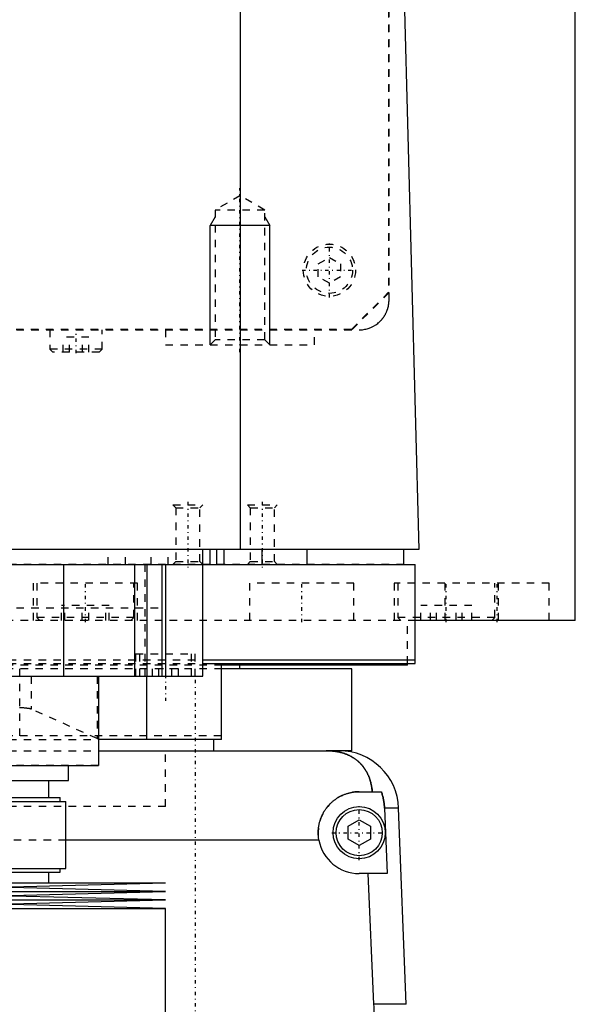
# Model space of a CAD drawing. Extents: x -120 to 120, y -123 to 443.
# Tile 3 of 9: x 25 to 100, y -27 to 106. Entities that reach past the tile are written whole.
import ezdxf

# ---------------------------------------------------------------- set-up
doc = ezdxf.new("R2010")
doc.units = 0
doc.linetypes.add('CENTER', pattern=[1.5, 0.45, -0.5, 0.05, -0.5])
doc.linetypes.add('DASHED', pattern=[2, 1, -1])
for name, color, linetype in [('AM_0', 7, 'CONTINUOUS'), ('AM_10', 7, 'CONTINUOUS'), ('AM_3', 7, 'DASHED'), ('AM_7', 7, 'CENTER')]:
    doc.layers.add(name, color=color, linetype=linetype)

msp = doc.modelspace()

# ---------------------------------------------------------------- linework, layer by layer
at = {"layer": 'AM_0', "color": 7, "linetype": 'CONTINUOUS'}
for p, q in [((100, 25), (100, 363)), ((55.06, 34.5), (55.06, 116.6)), ((76.83, 115.63), (79, 34.5)), ((79, 34.5), (-79, 34.5)), ((50, 17.5), (50, 34.5)), ((51, 32.5), (51, 34.5)), ((51.9, 32.5), (51.9, 34.5)), ((52.9, 32.5), (52.9, 34.5)), ((58, 32.5), (58, 34.5)), ((64, 32.5), (64, 34.5)), ((77, 32.5), (77, 34.5)), ((-78.5, 32.5), (78.5, 32.5)), ((31.31, 32.5), (31.31, 17.5)), ((40.83, 32.5), (40.83, 17.5)), ((42.5, 32.5), (42.5, 17.5)), ((44.5, 32.5), (44.5, 17.5)), ((45, 32.5), (45, 17.5)), ((78.5, 19.2), (78.5, 32.5)), ((100, 25), (78.56, 25)), ((50.02, 19.7), (78.5, 19.7)), ((50.02, 19.2), (78.5, 19.2)), ((52.5, 9), (52.5, 19.2)), ((77.5, 19), (52.56, 19)), ((55, 18.5), (55, 19)), ((77.5, 19), (77.5, 19.2)), ((-50, 17.5), (50, 17.5)), ((36, 17.5), (36, 5.5)), ((42.5, 9), (42.5, 17.5)), ((70, 18.5), (52.56, 18.5)), ((70, 7.5), (70, 18.5)), ((52.5, 9), (36, 9)), ((51.5, 7.5), (51.5, 9)), ((36, 7.5), (68.3, 7.5)), ((70, 7.5), (66.56, 7.5)), ((-36, 5.5), (36, 5.5)), ((32, 3.5), (32, 5.5)), ((-32, 3.5), (32, 3.5)), ((29.35, 1.2), (29.35, 3.5)), ((71, 2), (73.97, 2)), ((9.83, 1.2), (30.85, 1.2)), ((10.3, 0.7), (31.65, 0.7)), ((30.85, 0.7), (30.85, 1.2)), ((31.65, -8.3), (31.65, 0.7)), ((76.29, -0.2), (74.4, -0.2)), ((74.4, -0.2), (74.75, -9)), ((77.28, -26.54), (76.29, -0.2)), ((69.5, -2.63), (71, -1.77)), ((69.5, -4.37), (69.5, -2.63)), ((71, -1.77), (72.5, -2.63)), ((72.5, -2.63), (72.5, -4.37)), ((65.59, -4.5), (31.65, -4.5)), ((71, -5.23), (69.5, -4.37)), ((72.5, -4.37), (71, -5.23)), ((9.83, -8.8), (30.85, -8.8)), ((10.3, -8.3), (31.65, -8.3)), ((29.35, -10.25), (29.35, -8.8)), ((30.85, -8.8), (30.85, -8.3)), ((74.75, -9), (71, -9)), ((72.97, -26.54), (72.2, -9)), ((-45, -10.25), (45, -10.25)), ((22.5, -10.82), (45, -10.25)), ((-45, -11.39), (45, -11.39)), ((45, -11.39), (22.5, -10.82)), ((22.5, -11.96), (45, -11.39)), ((-45, -12.53), (45, -12.53)), ((45, -12.53), (22.5, -11.96)), ((22.5, -13.1), (45, -12.53)), ((45, -13.67), (22.5, -13.1)), ((-45, -13.67), (45, -13.67)), ((45, -30.25), (45, -13.67)), ((77.28, -26.54), (72.97, -26.54))]:
    msp.add_line(p, q, dxfattribs=at)
for points in [[(72.74, 2, 0), (72.74, 2.05, 0), (72.73, 2.14, 0), (72.72, 2.23, 0), (72.72, 2.27, 0), (72.71, 2.32, 0), (72.7, 2.41, 0), (72.69, 2.5, 0), (72.68, 2.59, 0), (72.66, 2.68, 0), (72.65, 2.76, 0), (72.64, 2.81, 0), (72.63, 2.85, 0), (72.61, 2.94, 0), (72.6, 3.03, 0), (72.58, 3.11, 0), (72.56, 3.2, 0), (72.54, 3.28, 0), (72.52, 3.33, 0), (72.51, 3.37, 0), (72.49, 3.45, 0), (72.46, 3.53, 0), (72.45, 3.58, 0), (72.44, 3.62, 0), (72.41, 3.7, 0), (72.39, 3.78, 0), (72.37, 3.82, 0), (72.36, 3.86, 0), (72.33, 3.94, 0), (72.3, 4.01, 0), (72.27, 4.09, 0), (72.23, 4.17, 0), (72.2, 4.24, 0), (72.18, 4.28, 0), (72.17, 4.32, 0), (72.13, 4.39, 0), (72.1, 4.46, 0), (72.06, 4.54, 0), (72.02, 4.61, 0), (71.98, 4.68, 0), (71.96, 4.71, 0), (71.94, 4.75, 0), (71.9, 4.82, 0), (71.86, 4.89, 0), (71.82, 4.95, 0), (71.78, 5.02, 0), (71.73, 5.08, 0), (71.71, 5.12, 0), (71.69, 5.15, 0), (71.64, 5.21, 0), (71.6, 5.28, 0), (71.55, 5.34, 0), (71.5, 5.4, 0), (71.45, 5.46, 0), (71.43, 5.49, 0), (71.4, 5.52, 0), (71.35, 5.58, 0), (71.3, 5.64, 0), (71.25, 5.7, 0), (71.19, 5.75, 0), (71.14, 5.81, 0), (71.11, 5.84, 0), (71.08, 5.87, 0), (71.03, 5.92, 0), (70.97, 5.98, 0), (70.94, 6, 0), (70.91, 6.03, 0), (70.85, 6.08, 0), (70.79, 6.13, 0), (70.76, 6.16, 0), (70.73, 6.18, 0), (70.67, 6.23, 0), (70.6, 6.28, 0), (70.54, 6.33, 0), (70.47, 6.38, 0), (70.41, 6.43, 0), (70.37, 6.45, 0), (70.34, 6.47, 0), (70.27, 6.52, 0), (70.2, 6.56, 0), (70.13, 6.61, 0), (70.06, 6.65, 0), (69.99, 6.69, 0), (69.95, 6.71, 0), (69.91, 6.73, 0), (69.84, 6.77, 0), (69.76, 6.81, 0), (69.69, 6.85, 0), (69.61, 6.88, 0), (69.53, 6.92, 0), (69.5, 6.94, 0), (69.46, 6.95, 0), (69.38, 6.99, 0), (69.3, 7.02, 0), (69.22, 7.05, 0), (69.13, 7.08, 0), (69.05, 7.11, 0), (69.01, 7.13, 0), (68.97, 7.14, 0), (68.89, 7.17, 0), (68.8, 7.19, 0), (68.72, 7.22, 0), (68.63, 7.24, 0), (68.54, 7.27, 0), (68.5, 7.28, 0), (68.46, 7.29, 0), (68.37, 7.31, 0), (68.28, 7.33, 0), (68.23, 7.34, 0), (68.19, 7.35, 0), (68.1, 7.36, 0), (68.01, 7.38, 0), (67.96, 7.39, 0), (67.91, 7.4, 0), (67.82, 7.41, 0), (67.73, 7.42, 0), (67.64, 7.44, 0), (67.55, 7.45, 0), (67.45, 7.46, 0), (67.41, 7.46, 0), (67.36, 7.47, 0), (67.27, 7.47, 0), (67.17, 7.48, 0), (67.08, 7.49, 0), (66.99, 7.49, 0), (66.89, 7.49, 0), (66.85, 7.5, 0), (66.8, 7.5, 0), (66.7, 7.5, 0), (66.61, 7.5, 0), (66.56, 7.5, 0)], [(65.59, -4.5, 0), (65.58, -4.46, 0), (65.57, -4.37, 0), (65.55, -4.28, 0), (65.55, -4.23, 0), (65.54, -4.19, 0), (65.53, -4.1, 0), (65.52, -4.01, 0), (65.52, -3.92, 0), (65.51, -3.83, 0), (65.51, -3.74, 0), (65.5, -3.7, 0), (65.5, -3.65, 0), (65.5, -3.57, 0), (65.5, -3.48, 0), (65.5, -3.39, 0), (65.5, -3.31, 0), (65.51, -3.22, 0), (65.51, -3.18, 0), (65.51, -3.13, 0), (65.52, -3.04, 0), (65.53, -2.96, 0), (65.53, -2.91, 0), (65.54, -2.87, 0), (65.55, -2.78, 0), (65.56, -2.69, 0), (65.57, -2.65, 0), (65.57, -2.6, 0), (65.59, -2.52, 0), (65.61, -2.43, 0), (65.62, -2.34, 0), (65.64, -2.25, 0), (65.66, -2.17, 0), (65.68, -2.12, 0), (65.69, -2.08, 0), (65.71, -1.99, 0), (65.74, -1.91, 0), (65.76, -1.82, 0), (65.79, -1.74, 0), (65.82, -1.65, 0), (65.84, -1.61, 0), (65.85, -1.57, 0), (65.88, -1.48, 0), (65.92, -1.4, 0), (65.95, -1.32, 0), (65.99, -1.23, 0), (66.03, -1.15, 0), (66.05, -1.11, 0), (66.06, -1.07, 0), (66.11, -0.99, 0), (66.15, -0.91, 0), (66.19, -0.83, 0), (66.23, -0.76, 0), (66.28, -0.68, 0), (66.3, -0.64, 0), (66.32, -0.6, 0), (66.37, -0.53, 0), (66.42, -0.45, 0), (66.47, -0.38, 0), (66.52, -0.31, 0), (66.57, -0.24, 0), (66.6, -0.2, 0), (66.62, -0.17, 0), (66.68, -0.1, 0), (66.73, -0.03, 0), (66.76, 0, 0), (66.79, 0.04, 0), (66.84, 0.1, 0), (66.9, 0.17, 0), (66.93, 0.2, 0), (66.96, 0.23, 0), (67.02, 0.29, 0), (67.08, 0.35, 0), (67.14, 0.41, 0), (67.2, 0.47, 0), (67.26, 0.53, 0), (67.29, 0.56, 0), (67.32, 0.59, 0), (67.39, 0.65, 0), (67.45, 0.7, 0), (67.52, 0.76, 0), (67.59, 0.81, 0), (67.66, 0.87, 0), (67.69, 0.89, 0), (67.73, 0.92, 0), (67.8, 0.97, 0), (67.87, 1.02, 0), (67.95, 1.07, 0), (68.02, 1.12, 0), (68.1, 1.17, 0), (68.14, 1.2, 0), (68.17, 1.22, 0), (68.25, 1.26, 0), (68.33, 1.31, 0), (68.41, 1.35, 0), (68.49, 1.39, 0), (68.57, 1.44, 0), (68.61, 1.46, 0), (68.66, 1.48, 0), (68.74, 1.51, 0), (68.82, 1.55, 0), (68.91, 1.59, 0), (68.99, 1.62, 0), (69.08, 1.65, 0), (69.12, 1.67, 0), (69.17, 1.69, 0), (69.25, 1.72, 0), (69.34, 1.74, 0), (69.38, 1.76, 0), (69.43, 1.77, 0), (69.52, 1.8, 0), (69.61, 1.82, 0), (69.65, 1.83, 0), (69.7, 1.84, 0), (69.79, 1.86, 0), (69.88, 1.88, 0), (69.97, 1.9, 0), (70.06, 1.92, 0), (70.15, 1.93, 0), (70.19, 1.94, 0), (70.24, 1.95, 0), (70.33, 1.96, 0), (70.42, 1.97, 0), (70.51, 1.98, 0), (70.6, 1.99, 0), (70.69, 1.99, 0), (70.73, 1.99, 0), (70.78, 2, 0), (70.87, 2, 0), (70.96, 2, 0), (71, 2, 0)], [(73.97, 2, 0), (73.99, 1.94, 0), (74.03, 1.83, 0), (74.07, 1.71, 0), (74.09, 1.65, 0), (74.1, 1.59, 0), (74.14, 1.47, 0), (74.17, 1.34, 0), (74.2, 1.22, 0), (74.23, 1.1, 0), (74.26, 0.97, 0), (74.27, 0.91, 0), (74.28, 0.85, 0), (74.3, 0.72, 0), (74.32, 0.6, 0), (74.34, 0.47, 0), (74.35, 0.35, 0), (74.37, 0.23, 0), (74.37, 0.16, 0), (74.38, 0.1, 0), (74.39, -0.02, 0), (74.39, -0.14, 0), (74.4, -0.2, 0)], [(72.1, -38.4, 0), (72.17, -38.06, 0), (72.29, -37.39, 0), (72.4, -36.71, 0), (72.45, -36.38, 0), (72.5, -36.04, 0), (72.59, -35.36, 0), (72.68, -34.69, 0), (72.75, -34.02, 0), (72.82, -33.35, 0), (72.87, -32.69, 0), (72.9, -32.36, 0), (72.92, -32.03, 0), (72.96, -31.37, 0), (72.98, -30.72, 0), (73, -30.07, 0), (73.02, -29.43, 0), (73.02, -28.79, 0), (73.02, -28.47, 0), (73.02, -28.16, 0), (73.01, -27.51, 0), (72.99, -26.87, 0), (72.97, -26.54, 0)]]:
    msp.add_polyline3d(points, dxfattribs=at)
for radius in [3.5, 3.1]:
    msp.add_circle((71, -3.5), radius, dxfattribs=at)
for centre, radius, start, end in [((68.3, -0.5), 8, 2.139, 90), ((71, -3.5), 5.5, 190.4757, 270)]:
    msp.add_arc(centre, radius, start, end, dxfattribs=at)
at = {"layer": 'AM_10', "color": 7, "linetype": 'CONTINUOUS'}
for p, q in [((51.68, 79.17), (51, 78)), ((59, 78), (51, 78)), ((51, 62), (51, 78)), ((58.32, 79.17), (59, 78)), ((59, 62), (59, 78))]:
    msp.add_line(p, q, dxfattribs=at)
at = {"layer": 'AM_3', "color": 6, "linetype": 'DASHED'}
for p, q in [((75, 68), (75, 380)), ((74.95, 374.95), (74.95, 69.05)), ((55, 82), (51.68, 80.08)), ((58.32, 80.08), (55, 82)), ((51.68, 80.08), (51.68, 62.68)), ((58.32, 80.08), (51.68, 80.08)), ((58.32, 62.68), (58.32, 80.08)), ((65.5, 72.87), (67, 73.73)), ((65.5, 71.13), (65.5, 72.87)), ((67, 73.73), (68.5, 72.87)), ((68.5, 72.87), (68.5, 71.13)), ((67, 70.27), (65.5, 71.13)), ((68.5, 71.13), (67, 70.27)), ((74.95, 69.05), (69.95, 64.05)), ((75, 69), (70, 64)), ((-71, 64), (71, 64)), ((69.95, 64.05), (-69.95, 64.05)), ((29.5, 64), (29.5, 61.4)), ((36.5, 61.4), (36.5, 64)), ((45, 64), (45, 62)), ((65, 62), (65, 64)), ((31.27, 61), (31.27, 63)), ((34.73, 63), (31.27, 63)), ((32.13, 61), (32.13, 63)), ((33.87, 61), (33.87, 63)), ((34.73, 61), (34.73, 63)), ((51.68, 62.68), (51, 62)), ((58.32, 62.68), (51.68, 62.68)), ((59, 62), (58.32, 62.68)), ((29.5, 61.4), (29.9, 61)), ((36.5, 61.4), (29.5, 61.4)), ((36.1, 61), (29.9, 61)), ((36.1, 61), (36.5, 61.4)), ((45, 62), (65, 62)), ((46, 40.5), (46.38, 40.12)), ((46, 40.5), (50, 40.5)), ((46.38, 40.12), (46.38, 32.88)), ((46.38, 40.12), (49.62, 40.12)), ((49.62, 40.12), (50, 40.5)), ((49.62, 32.88), (49.62, 40.12)), ((56, 40.5), (56.38, 40.12)), ((56, 40.5), (60, 40.5)), ((56.38, 40.12), (56.38, 32.88)), ((56.38, 40.12), (59.62, 40.12)), ((59.62, 40.12), (60, 40.5)), ((59.62, 32.88), (59.62, 40.12)), ((37.31, 32.5), (37.31, 34.5)), ((39.62, 32.5), (39.62, 34.5)), ((43.08, 32.5), (43.08, 34.5)), ((45.38, 32.5), (45.38, 34.5)), ((77, 32.5), (-50, 32.5)), ((42.23, 32.5), (42.23, 17.5)), ((46.38, 32.88), (46, 32.5)), ((46.38, 32.88), (49.62, 32.88)), ((50, 32.5), (49.62, 32.88)), ((56.38, 32.88), (56, 32.5)), ((56.38, 32.88), (59.62, 32.88)), ((60, 32.5), (59.62, 32.88)), ((27.25, 30), (27.25, 25)), ((41.25, 30), (27.25, 30)), ((27.75, 30), (27.75, 25.4)), ((40.75, 25.4), (40.75, 30)), ((41.25, 25), (41.25, 30)), ((56.29, 30), (56.29, 25)), ((70.29, 30), (56.29, 30)), ((70.29, 25), (70.29, 30)), ((75.69, 30), (75.69, 25)), ((96.5, 30), (75.69, 30)), ((76.19, 30), (76.19, 25.4)), ((82.5, 30), (82.5, 25)), ((89.19, 25.4), (89.19, 30)), ((89.69, 25), (89.69, 30)), ((96.5, 25), (96.5, 30)), ((-45, 26.7), (45, 26.7)), ((37.45, 27), (31.05, 27)), ((31.05, 25), (31.05, 27)), ((31.5, 25), (31.5, 27)), ((33.8, 25), (33.8, 27)), ((34.7, 25), (34.7, 27)), ((37, 25), (37, 27)), ((37.45, 25), (37.45, 27)), ((86.12, 27), (79.25, 27)), ((79.25, 25), (79.25, 27)), ((80.58, 25), (80.58, 27)), ((81.36, 25), (81.36, 27)), ((84.01, 25), (84.01, 27)), ((84.8, 25), (84.8, 27)), ((86.12, 25), (86.12, 27)), ((27.75, 25.4), (28.15, 25)), ((40.75, 25.4), (27.75, 25.4)), ((40.35, 25), (40.75, 25.4)), ((76.19, 25.4), (76.59, 25)), ((89.19, 25.4), (76.19, 25.4)), ((88.79, 25), (89.19, 25.4)), ((78.56, 25), (-78.56, 25)), ((77.5, 19.2), (77.5, 25)), ((41, 20.5), (41, 17.5)), ((41, 20.5), (49, 20.5)), ((41.5, 20.5), (41.5, 17.5)), ((48.5, 17.5), (48.5, 20.5)), ((49, 17.5), (49, 20.5)), ((52.56, 19), (-52.56, 19)), ((-50.02, 19.7), (50.02, 19.7)), ((-50.02, 19.2), (50.02, 19.2)), ((25.44, 9.5), (25.44, 19.5)), ((52.56, 18.5), (0.87, 18.5)), ((26.96, 17.5), (26.96, 13.1)), ((35.82, 17.5), (35.82, 9.14)), ((46.73, 18.5), (43.27, 18.5)), ((43.27, 17.5), (43.27, 18.5)), ((44.13, 17.5), (44.13, 18.5)), ((45.87, 17.5), (45.87, 18.5)), ((46.73, 17.5), (46.73, 18.5)), ((35.82, 9.14), (26.96, 13.1)), ((52.5, 9.5), (-52.5, 9.5)), ((-36, 9), (36, 9)), ((-36, 7.5), (36, 7.5)), ((45, 0), (45, 7.5)), ((45, 0), (45, 7.5)), ((36, 5.52), (-36, 5.52)), ((45, 0), (-45, 0)), ((31.65, -4.5), (-31.65, -4.5))]:
    msp.add_line(p, q, dxfattribs=at)
for points in [[(71, 64, 0), (71.15, 64, 0), (71.45, 64.02, 0), (71.75, 64.07, 0), (71.9, 64.1, 0), (72.05, 64.14, 0), (72.35, 64.24, 0), (72.65, 64.36, 0), (72.94, 64.5, 0), (73.21, 64.67, 0), (73.48, 64.86, 0), (73.61, 64.97, 0), (73.63, 64.99, 0), (73.67, 65.02, 0), (73.71, 65.06, 0), (73.73, 65.08, 0), (73.75, 65.1, 0), (73.79, 65.14, 0), (73.83, 65.17, 0), (73.87, 65.21, 0), (73.91, 65.25, 0), (73.95, 65.3, 0), (73.97, 65.32, 0), (73.99, 65.34, 0), (74.02, 65.38, 0), (74.06, 65.42, 0), (74.1, 65.47, 0), (74.13, 65.51, 0), (74.17, 65.56, 0), (74.19, 65.58, 0), (74.2, 65.6, 0), (74.24, 65.65, 0), (74.27, 65.7, 0), (74.31, 65.75, 0), (74.34, 65.8, 0), (74.38, 65.86, 0), (74.39, 65.88, 0), (74.41, 65.91, 0), (74.44, 65.96, 0), (74.47, 66.02, 0), (74.51, 66.07, 0), (74.54, 66.13, 0), (74.57, 66.19, 0), (74.58, 66.22, 0), (74.59, 66.25, 0), (74.62, 66.31, 0), (74.65, 66.37, 0), (74.68, 66.43, 0), (74.7, 66.49, 0), (74.73, 66.55, 0), (74.74, 66.58, 0), (74.75, 66.61, 0), (74.77, 66.68, 0), (74.8, 66.74, 0), (74.81, 66.77, 0), (74.82, 66.81, 0), (74.84, 66.87, 0), (74.86, 66.94, 0), (74.87, 66.97, 0), (74.87, 67, 0), (74.89, 67.07, 0), (74.91, 67.14, 0), (74.92, 67.21, 0), (74.93, 67.27, 0), (74.95, 67.34, 0), (74.95, 67.38, 0), (74.96, 67.41, 0), (74.97, 67.48, 0), (74.97, 67.55, 0), (74.98, 67.62, 0), (74.99, 67.69, 0), (74.99, 67.76, 0), (74.99, 67.79, 0), (75, 67.83, 0), (75, 67.9, 0), (75, 67.97, 0), (75, 68, 0)], [(26.96, 13.1, 0), (26.94, 13.1, 0), (26.91, 13.11, 0), (26.87, 13.12, 0), (26.85, 13.13, 0), (26.82, 13.14, 0), (26.77, 13.15, 0), (26.71, 13.16, 0), (26.64, 13.17, 0), (26.57, 13.18, 0), (26.49, 13.19, 0), (26.44, 13.19, 0), (26.4, 13.2, 0), (26.3, 13.21, 0), (26.2, 13.22, 0), (26.1, 13.23, 0), (25.99, 13.24, 0), (25.87, 13.25, 0), (25.81, 13.25, 0), (25.74, 13.25, 0), (25.61, 13.26, 0), (25.48, 13.27, 0), (25.41, 13.27, 0)], [(36, 8.99, 0), (36, 9.01, 0), (35.96, 9.06, 0), (35.88, 9.12, 0), (35.82, 9.14, 0)], [(66.56, 7.5, 0), (66.61, 7.5, 0), (66.7, 7.5, 0), (66.8, 7.5, 0), (66.84, 7.5, 0), (66.89, 7.49, 0), (66.98, 7.49, 0), (67.08, 7.49, 0), (67.17, 7.48, 0), (67.26, 7.47, 0), (67.35, 7.47, 0), (67.4, 7.46, 0), (67.45, 7.46, 0), (67.54, 7.45, 0), (67.63, 7.44, 0), (67.72, 7.42, 0), (67.82, 7.41, 0), (67.91, 7.4, 0), (67.95, 7.39, 0), (68, 7.38, 0), (68.09, 7.37, 0), (68.18, 7.35, 0), (68.23, 7.34, 0), (68.27, 7.33, 0), (68.36, 7.31, 0), (68.45, 7.29, 0), (68.49, 7.28, 0), (68.53, 7.27, 0), (68.62, 7.24, 0), (68.71, 7.22, 0), (68.79, 7.2, 0), (68.88, 7.17, 0), (68.96, 7.14, 0), (69, 7.13, 0), (69.04, 7.11, 0), (69.13, 7.08, 0), (69.21, 7.05, 0), (69.29, 7.02, 0), (69.37, 6.99, 0), (69.45, 6.96, 0), (69.49, 6.94, 0), (69.53, 6.92, 0), (69.6, 6.89, 0), (69.68, 6.85, 0), (69.76, 6.81, 0), (69.83, 6.77, 0), (69.91, 6.74, 0), (69.94, 6.72, 0), (69.98, 6.69, 0), (70.05, 6.65, 0), (70.12, 6.61, 0), (70.19, 6.57, 0), (70.26, 6.52, 0), (70.33, 6.48, 0), (70.37, 6.46, 0), (70.4, 6.43, 0), (70.47, 6.39, 0), (70.53, 6.34, 0), (70.6, 6.29, 0), (70.66, 6.24, 0), (70.72, 6.19, 0), (70.75, 6.17, 0), (70.78, 6.14, 0), (70.84, 6.09, 0), (70.9, 6.04, 0), (70.93, 6.01, 0), (70.96, 5.98, 0), (71.02, 5.93, 0), (71.08, 5.87, 0), (71.1, 5.85, 0), (71.13, 5.82, 0), (71.19, 5.76, 0), (71.24, 5.71, 0), (71.29, 5.65, 0), (71.34, 5.59, 0), (71.4, 5.53, 0), (71.42, 5.5, 0), (71.45, 5.47, 0), (71.5, 5.41, 0), (71.54, 5.35, 0), (71.59, 5.28, 0), (71.64, 5.22, 0), (71.68, 5.16, 0), (71.71, 5.12, 0), (71.73, 5.09, 0), (71.77, 5.02, 0), (71.82, 4.96, 0), (71.86, 4.89, 0), (71.9, 4.82, 0), (71.94, 4.75, 0), (71.96, 4.72, 0), (71.98, 4.68, 0), (72.02, 4.61, 0), (72.06, 4.54, 0), (72.1, 4.46, 0), (72.13, 4.39, 0), (72.17, 4.32, 0), (72.18, 4.28, 0), (72.2, 4.24, 0), (72.24, 4.16, 0), (72.27, 4.09, 0), (72.3, 4.01, 0), (72.33, 3.93, 0), (72.36, 3.85, 0), (72.37, 3.81, 0), (72.39, 3.77, 0), (72.42, 3.69, 0), (72.44, 3.61, 0), (72.46, 3.57, 0), (72.47, 3.52, 0), (72.49, 3.44, 0), (72.52, 3.36, 0), (72.53, 3.32, 0), (72.54, 3.27, 0), (72.56, 3.19, 0), (72.58, 3.1, 0), (72.6, 3.02, 0), (72.62, 2.93, 0), (72.63, 2.84, 0), (72.64, 2.8, 0), (72.65, 2.76, 0), (72.66, 2.67, 0), (72.68, 2.58, 0), (72.72, 2.27, 0), (72.74, 2, 0)], [(74.4, -0.2, 0), (74.39, -0.14, 0), (74.39, -0.02, 0), (74.38, 0.1, 0), (74.37, 0.16, 0), (74.37, 0.23, 0), (74.35, 0.35, 0), (74.34, 0.47, 0), (74.32, 0.6, 0), (74.3, 0.72, 0), (74.28, 0.85, 0), (74.27, 0.91, 0), (74.26, 0.97, 0), (74.23, 1.1, 0), (74.2, 1.22, 0), (74.17, 1.34, 0), (74.14, 1.47, 0), (74.1, 1.59, 0), (74.09, 1.65, 0), (74.07, 1.71, 0), (74.03, 1.83, 0), (73.99, 1.94, 0), (73.97, 2, 0)]]:
    msp.add_polyline3d(points, dxfattribs=at)
for radius in [3.5, 3.1]:
    msp.add_circle((67, 72), radius, dxfattribs=at)
msp.add_arc((71, -3.5), 5.5, 90, 190.4757, dxfattribs=at)
at = {"layer": 'AM_7', "color": 4, "linetype": 'CENTER'}
for p, q in [((55, 61), (55, 83)), ((67, 68.33), (67, 75.67)), ((63.33, 72), (70.68, 72)), ((33, 60.85), (33, 64.15)), ((48, 40.9), (48, 32.1)), ((58, 40.9), (58, 32.1)), ((34.25, 24.75), (34.25, 30.25)), ((63.29, 24.75), (63.29, 30.25)), ((82.69, 24.75), (82.69, 30.25)), ((89.5, 24.75), (89.5, 30.25)), ((45, 20.8), (45, 14.2)), ((49, 17), (49, -82)), ((71, -7.18), (71, 0.18)), ((67.33, -3.5), (74.68, -3.5))]:
    msp.add_line(p, q, dxfattribs=at)

doc.saveas('drawing.dxf')
